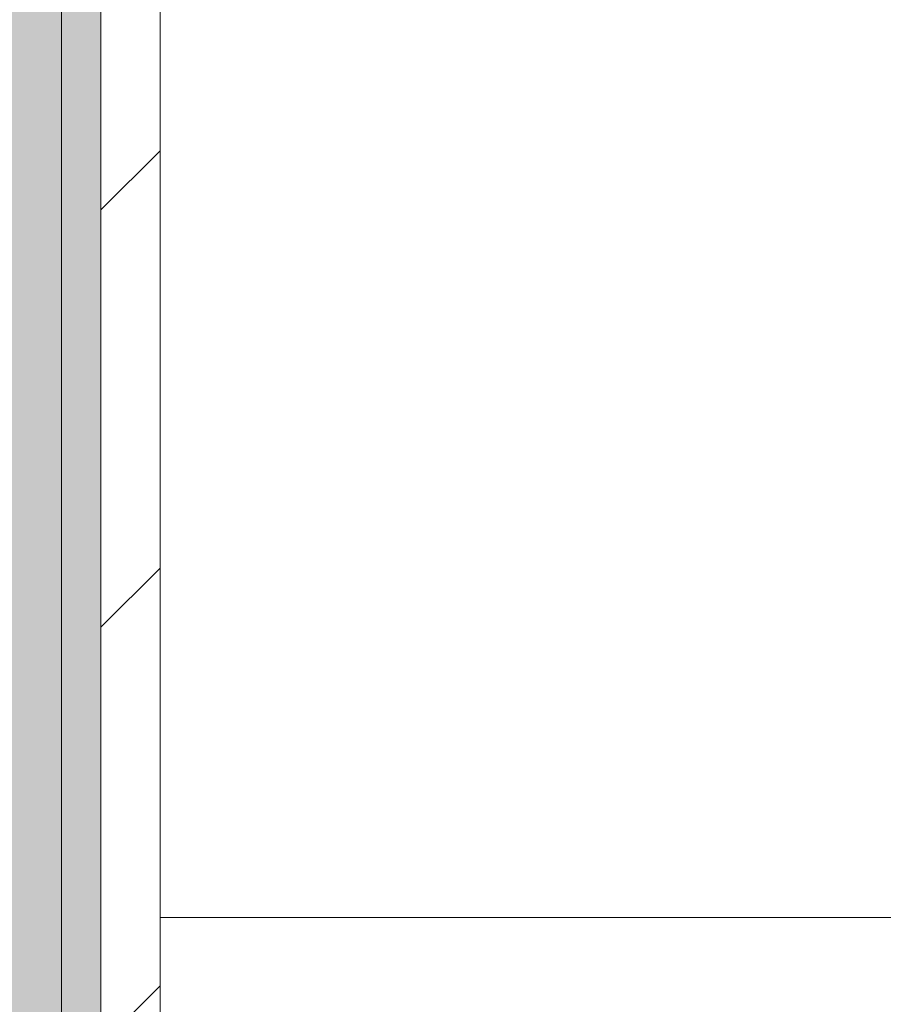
# Model space of a CAD drawing. Header units: millimetres. Extents: x 5980700 to 6194397, y -12939 to 2351883.
# Tile 64 of 124: x 6036148 to 6036367, y -4175 to -3925. Entities that reach past the tile are written whole.
import ezdxf

# ---------------------------------------------------------------- set-up
doc = ezdxf.new("R2010")
doc.units = ezdxf.units.MM
for name, color, linetype, lineweight in [('A-FLOR-PATT', 8, 'Continuous', 18), ('A-WALL', 113, 'Continuous', 18), ('A-WALL-PATT', 111, 'Continuous', 25)]:
    doc.layers.add(name, color=color, linetype=linetype, lineweight=lineweight)

# ---------------------------------------------------------------- blocks, each defined once
blk = doc.blocks.new('BE-PMSa-MOD-ARQ-CONEXAODOFUTURO-EX-000-R_rvt-1-PLANTA DE CAIMENTO DE PISOS - TÉRREO')
at = {"layer": 'A-FLOR-PATT', "lineweight": 5}
h = blk.add_hatch(dxfattribs=at)
h.set_pattern_fill('FP_19', color=71, style=0, pattern_type=2)
h.set_pattern_definition([(0, (1076.385, -4153.340999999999), (0, 450), []), (90, (1076.385, -4153.340999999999), (-450, 2.755455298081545e-14), [])])
h.paths.add_polyline_path([(-1408.117406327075, -6885.841005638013), (-1448.117406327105, -6885.841005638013), (-1448.117406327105, -6165.841005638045), (-1458.117406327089, -6165.841005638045), (-1458.117406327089, -6154.841005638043), (-1478.122472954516, -6154.841005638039), (-1478.122472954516, -6265.841005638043), (-1497.12247295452, -6265.841005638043), (-1497.12247295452, -6135.841005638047), (-1458.117406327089, -6135.841005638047), (-1458.117406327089, -6125.841005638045), (-1448.117406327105, -6125.841005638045), (-1448.117406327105, -6085.84100563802), (-1408.117406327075, -6085.84100563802), (-1408.117406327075, -6125.841005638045), (-1398.117406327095, -6125.841005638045), (-1398.117406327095, -6135.841005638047), (-1359.11233969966, -6135.841005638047), (-1359.11233969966, -6265.841005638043), (-1378.112339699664, -6265.841005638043), (-1379.117406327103, -6154.841005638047), (-1398.117406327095, -6154.841005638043), (-1398.117406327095, -6165.841005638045), (-1408.117406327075, -6165.841005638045), (-1408.117406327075, -6804.748590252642)])
h.paths.add_polyline_path([(-422.2840729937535, -6885.841005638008), (-462.2840729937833, -6885.841005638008), (-462.2840729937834, -6165.841005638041), (-472.284072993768, -6165.841005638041), (-472.284072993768, -6154.841005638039), (-492.2891396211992, -6154.841005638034), (-492.2891396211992, -6265.841005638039), (-511.2891396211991, -6265.841005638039), (-511.2891396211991, -6135.841005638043), (-472.284072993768, -6135.841005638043), (-472.284072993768, -6125.841005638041), (-462.2840729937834, -6125.841005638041), (-462.2840729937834, -6085.841005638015), (-422.2840729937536, -6085.841005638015), (-422.2840729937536, -6125.841005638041), (-412.2840729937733, -6125.841005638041), (-412.2840729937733, -6135.841005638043), (-373.2790063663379, -6135.841005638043), (-373.2790063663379, -6265.841005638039), (-392.2790063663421, -6265.841005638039), (-393.2840729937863, -6154.841005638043), (-412.2840729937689, -6154.841005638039), (-412.2840729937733, -6165.841005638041), (-422.2840729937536, -6165.841005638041), (-422.2840729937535, -6804.748590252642)])
h.paths.add_polyline_path([(563.5492603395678, -6885.841005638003), (523.5492603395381, -6885.841005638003), (523.5492603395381, -6165.841005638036), (513.5492603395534, -6165.841005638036), (513.5492603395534, -6154.84100563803), (493.5441937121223, -6154.841005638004), (493.5441937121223, -6265.841005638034), (474.5441937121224, -6265.841005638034), (474.5441937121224, -6135.841005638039), (513.5492603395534, -6135.841005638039), (513.5492603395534, -6125.841005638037), (523.5492603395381, -6125.841005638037), (523.5492603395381, -6085.841005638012), (563.5492603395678, -6085.841005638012), (563.5492603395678, -6125.841005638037), (573.5492603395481, -6125.841005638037), (573.5492603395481, -6135.841005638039), (612.5543269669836, -6135.841005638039), (612.5543269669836, -6265.841005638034), (593.5543269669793, -6265.841005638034), (592.5492603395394, -6154.841005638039), (573.5492603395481, -6154.841005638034), (573.5492603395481, -6165.841005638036), (563.5492603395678, -6165.841005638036), (563.5492603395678, -6804.748590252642)])
h.paths.add_polyline_path([(1549.382593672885, -6885.841005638), (1509.382593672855, -6885.841005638), (1509.382593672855, -6165.841005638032), (1499.38259367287, -6165.841005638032), (1499.38259367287, -6154.841005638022), (1479.377527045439, -6154.841005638), (1479.377527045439, -6265.84100563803), (1460.377527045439, -6265.84100563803), (1460.377527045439, -6135.841005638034), (1499.38259367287, -6135.841005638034), (1499.38259367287, -6125.841005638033), (1509.382593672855, -6125.841005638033), (1509.382593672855, -6085.841005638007), (1549.382593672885, -6085.841005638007), (1549.382593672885, -6125.841005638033), (1559.382593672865, -6125.841005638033), (1559.382593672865, -6135.841005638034), (1598.387660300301, -6135.841005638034), (1598.387660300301, -6265.84100563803), (1579.387660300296, -6265.84100563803), (1578.382593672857, -6154.841005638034), (1559.382593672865, -6154.84100563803), (1559.382593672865, -6165.841005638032), (1549.382593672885, -6165.841005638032), (1549.382593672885, -6839.505983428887)])
h.paths.add_polyline_path([(-3379.784072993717, -6885.841005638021), (-3419.784072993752, -6885.841005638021), (-3419.784072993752, -6165.841005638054), (-3429.784072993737, -6165.841005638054), (-3429.784072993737, -6154.841005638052), (-3449.789139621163, -6154.841005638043), (-3449.789139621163, -6265.841005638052), (-3468.789139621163, -6265.841005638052), (-3468.789139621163, -6135.841005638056), (-3429.784072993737, -6135.841005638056), (-3429.784072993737, -6125.841005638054), (-3419.784072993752, -6125.841005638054), (-3419.784072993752, -6085.841005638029), (-3379.784072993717, -6085.841005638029), (-3379.784072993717, -6125.841005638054), (-3369.784072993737, -6125.841005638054), (-3369.784072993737, -6135.841005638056), (-3330.779006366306, -6135.841005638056), (-3330.779006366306, -6265.841005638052), (-3349.779006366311, -6265.841005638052), (-3350.784072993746, -6154.841005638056), (-3369.784072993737, -6154.841005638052), (-3369.784072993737, -6165.841005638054), (-3379.784072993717, -6165.841005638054), (-3379.784072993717, -6804.748590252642)])
h.paths.add_polyline_path([(-2393.950739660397, -6885.841005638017), (-2433.950739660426, -6885.841005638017), (-2433.950739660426, -6165.841005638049), (-2443.950739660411, -6165.841005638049), (-2443.950739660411, -6154.841005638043), (-2463.955806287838, -6154.841005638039), (-2463.955806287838, -6265.841005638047), (-2482.955806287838, -6265.841005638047), (-2482.955806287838, -6135.841005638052), (-2443.950739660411, -6135.841005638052), (-2443.950739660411, -6125.84100563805), (-2433.950739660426, -6125.84100563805), (-2433.950739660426, -6085.841005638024), (-2393.950739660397, -6085.841005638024), (-2393.950739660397, -6125.84100563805), (-2383.950739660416, -6125.84100563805), (-2383.950739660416, -6135.841005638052), (-2344.945673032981, -6135.841005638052), (-2344.945673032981, -6265.841005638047), (-2363.945673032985, -6265.841005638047), (-2364.950739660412, -6154.841005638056), (-2383.950739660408, -6154.841005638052), (-2383.950739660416, -6165.841005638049), (-2393.950739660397, -6165.841005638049), (-2393.950739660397, -6804.748590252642)])
h.paths.add_polyline_path([(-1633.586260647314, -8187.825683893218), (-1326.11487301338, -8187.825683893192), (-1326.11487301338, -6915.841005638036), (-1408.117406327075, -6915.841005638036), (-1408.117406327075, -6885.841005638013), (-1222.284072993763, -6885.841005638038), (-1222.284072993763, -6915.841005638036), (-1296.11487301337, -6915.841005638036), (-1296.11487301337, -8187.825683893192), (-340.281539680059, -8187.825683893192), (-340.281539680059, -6915.841005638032), (-422.2840729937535, -6915.841005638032), (-422.2840729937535, -6885.841005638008), (-236.4507396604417, -6885.841005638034), (-236.4507396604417, -6915.841005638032), (-310.281539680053, -6915.841005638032), (-310.2815396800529, -8187.825683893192), (645.5517936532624, -8187.825683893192), (645.5517936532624, -6915.841005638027), (563.5492603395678, -6915.841005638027), (563.5492603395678, -6885.841005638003), (749.3825936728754, -6885.84100563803), (749.3825936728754, -6915.841005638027), (675.5517936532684, -6915.841005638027), (675.5517936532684, -8187.825683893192), (1631.385126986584, -8187.825683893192), (1631.385126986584, -6915.841005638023), (1549.382593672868, -6915.841005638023), (1549.382593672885, -6885.841005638), (1876.385126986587, -6885.841005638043), (1876.385126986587, -5160.841005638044), (1819.382593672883, -5160.84100563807), (1819.382593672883, -5130.841005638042), (1876.385126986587, -5130.841005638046), (1876.385126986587, -3880.841005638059), (1437.385126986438, -3880.841005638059), (1436.385126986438, -3898.231985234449), (1424.554938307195, -3898.231985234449), (1424.554938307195, -3931.218364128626), (1419.460598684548, -3931.218364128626), (1419.460598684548, -3946.925911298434), (1413.385126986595, -3946.925911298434), (1413.385126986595, -3958.858886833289), (1444.385126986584, -3958.858886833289), (1444.385126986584, -3970.828505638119), (1370.385126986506, -3970.828505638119), (1370.385126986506, -3958.948636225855), (1401.385126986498, -3958.858886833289), (1401.385126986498, -3946.925911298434), (1395.309655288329, -3946.925911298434), (1395.309655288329, -3931.218364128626), (1390.215315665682, -3931.218364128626), (1390.215315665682, -3898.231985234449), (1377.385126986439, -3897.231985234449), (1377.385126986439, -3880.841005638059), (938.3851269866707, -3880.841005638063), (938.385126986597, -5130.841005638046), (1019.382593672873, -5130.841005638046), (1019.382593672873, -5160.841005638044), (816.3825936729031, -5160.84100563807), (816.3825936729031, -5130.841005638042), (908.3851269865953, -5130.841005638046), (908.3851269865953, -3880.841005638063), (469.3851269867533, -3880.841005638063), (468.3851269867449, -3898.231985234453), (456.554938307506, -3898.231985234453), (456.554938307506, -3931.21836412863), (451.4605986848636, -3931.21836412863), (451.4605986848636, -3946.925911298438), (445.3851269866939, -3946.925911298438), (445.3851269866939, -3958.948636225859), (476.3851269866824, -3958.948636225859), (476.3851269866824, -3970.828505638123), (402.3851269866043, -3970.828505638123), (402.3851269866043, -3958.858886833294), (433.3851269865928, -3958.858886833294), (433.3851269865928, -3946.925911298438), (427.3096552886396, -3946.925911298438), (427.3096552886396, -3931.21836412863), (422.2153156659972, -3931.21836412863), (422.2153156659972, -3898.231985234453), (409.3851269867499, -3897.231985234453), (409.3851269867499, -3880.841005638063), (-29.61487301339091, -3880.841005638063), (-29.61487301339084, -5130.841005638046), (16.38259367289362, -5130.841005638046), (16.38259367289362, -5160.841005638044), (-116.6174063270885, -5160.84100563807), (-116.6174063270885, -5130.841005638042), (-59.61487301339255, -5130.841005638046), (-59.61487301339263, -3880.841005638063), (-498.6148730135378, -3880.841005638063), (-499.6148730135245, -3898.231985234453), (-511.4450616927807, -3898.231985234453), (-511.4450616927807, -3931.21836412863), (-516.5394013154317, -3931.21836412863), (-516.5394013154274, -3946.925911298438), (-522.6148730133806, -3946.925911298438), (-522.6148730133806, -3958.858886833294), (-491.6148730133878, -3958.858886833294), (-491.6148730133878, -3970.828505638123), (-565.614873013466, -3970.828505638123), (-565.614873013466, -3958.948636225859), (-534.6148730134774, -3958.858886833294), (-534.6148730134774, -3946.925911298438), (-540.6903447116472, -3946.925911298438), (-540.6903447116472, -3931.21836412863), (-545.7846843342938, -3931.21836412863), (-545.7846843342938, -3898.231985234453), (-558.6148730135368, -3897.231985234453), (-558.6148730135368, -3880.841005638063), (-997.6148730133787, -3880.841005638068), (-997.6148730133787, -5130.841005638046), (-916.6174063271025, -5130.841005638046), (-916.6174063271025, -5160.841005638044), (-1084.617406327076, -5160.84100563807), (-1084.617406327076, -5130.841005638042), (-1027.61487301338, -5130.841005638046), (-1027.614873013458, -3880.841005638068), (-1466.614873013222, -3880.841005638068), (-1467.614873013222, -3898.231985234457), (-1479.44506169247, -3898.231985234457), (-1479.44506169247, -3931.218364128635), (-1484.539401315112, -3931.218364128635), (-1484.539401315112, -3946.925911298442), (-1490.614873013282, -3946.925911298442), (-1490.614873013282, -3958.948636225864), (-1459.614873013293, -3958.948636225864), (-1459.614873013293, -3970.828505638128), (-1533.614873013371, -3970.828505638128), (-1533.614873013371, -3958.858886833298), (-1502.614873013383, -3958.858886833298), (-1502.614873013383, -3946.925911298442), (-1508.690344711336, -3946.925911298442), (-1508.690344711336, -3931.218364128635), (-1513.784684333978, -3931.218364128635), (-1513.784684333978, -3898.231985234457), (-1526.614873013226, -3897.231985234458), (-1526.614873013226, -3880.841005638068), (-1965.614873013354, -3880.841005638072), (-1965.614873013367, -5130.841005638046), (-1884.61740632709, -5130.841005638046), (-1884.61740632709, -5160.841005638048), (-2052.617406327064, -5160.84100563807), (-2052.617406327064, -5130.841005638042), (-1995.614873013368, -5130.841005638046), (-1995.614873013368, -3880.841005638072), (-2434.614873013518, -3880.841005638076), (-2435.614873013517, -3898.231985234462), (-2447.445061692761, -3898.231985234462), (-2447.445061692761, -3931.218364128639), (-2452.539401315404, -3931.218364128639), (-2452.539401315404, -3946.925911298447), (-2458.614873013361, -3946.925911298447), (-2458.614873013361, -3958.858886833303), (-2427.614873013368, -3958.858886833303), (-2427.614873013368, -3970.828505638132), (-2501.614873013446, -3970.828505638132), (-2501.614873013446, -3958.948636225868), (-2470.614873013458, -3958.858886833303), (-2470.614873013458, -3946.925911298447), (-2476.690344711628, -3946.925911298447), (-2476.690344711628, -3931.218364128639), (-2481.78468433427, -3931.218364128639), (-2481.78468433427, -3898.231985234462), (-2494.614873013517, -3897.231985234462), (-2494.614873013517, -3880.841005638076), (-2933.614873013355, -3880.841005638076), (-2933.614873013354, -5130.841005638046), (-2852.617406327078, -5130.841005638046), (-2852.617406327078, -5160.841005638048), (-2963.614873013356, -5160.841005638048), (-2963.614873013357, -3730.841005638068), (-273.614873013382, -3730.841005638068), (-273.6148730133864, -1905.841005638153), (-333.6148730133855, -1905.841005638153), (-333.6148730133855, -1920.841005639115), (-403.6148730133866, -1920.841005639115), (-403.6148730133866, -1905.841005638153), (-413.6148730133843, -1905.841005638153), (-413.6148730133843, -2645.841005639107), (-403.614873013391, -2645.841005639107), (-403.614873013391, -2656.841005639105), (-383.6098063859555, -2656.841005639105), (-383.6098063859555, -2545.841005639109), (-364.6098063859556, -2545.841005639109), (-364.6098063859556, -2675.841005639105), (-403.614873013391, -2675.841005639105), (-403.614873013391, -2685.841005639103), (-413.6148730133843, -2685.841005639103), (-413.6148730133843, -2725.841005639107), (-443.614873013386, -2725.841005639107), (-443.614873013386, -2685.841005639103), (-453.6148730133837, -2685.841005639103), (-453.6148730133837, -2675.841005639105), (-492.6199396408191, -2675.841005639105), (-492.6199396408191, -2545.841005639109), (-473.6199396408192, -2545.841005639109), (-472.6148730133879, -2656.841005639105), (-453.6148730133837, -2656.841005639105), (-453.6148730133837, -2645.841005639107), (-443.614873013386, -2645.841005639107), (-443.614873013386, -1905.841005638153), (-1243.614873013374, -1905.841005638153), (-1243.614873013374, -1920.841005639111), (-1313.614873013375, -1920.841005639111), (-1313.614873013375, -1905.841005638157), (-1861.627696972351, -1905.841005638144), (-1861.627696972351, -2730.841005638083), (-1891.627696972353, -2730.841005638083), (-1891.627696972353, -2503.341005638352), (-4291.627696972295, -2503.34100563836), (-4291.627696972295, -3602.841794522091), (-4115.616662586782, -3602.841794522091), (-4115.616662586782, -3918.841794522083), (-4291.627696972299, -3918.841794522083), (-4291.62769697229, -6885.841005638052), (-4179.784072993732, -6885.841005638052), (-4179.784072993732, -6915.841005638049), (-4291.62769697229, -6915.841005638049), (-4291.62769697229, -8187.825683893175), (-3297.781539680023, -8187.825683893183), (-3297.781539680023, -6915.841005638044), (-3379.784072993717, -6915.841005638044), (-3379.784072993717, -6885.841005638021), (-3193.950739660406, -6885.841005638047), (-3193.950739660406, -6915.841005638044), (-3267.781539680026, -6915.841005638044), (-3267.781539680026, -8187.825683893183), (-2311.948206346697, -8187.825683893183), (-2311.948206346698, -6915.84100563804), (-2393.950739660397, -6915.84100563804), (-2393.950739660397, -6885.841005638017), (-2208.117406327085, -6885.841005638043), (-2208.117406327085, -6915.84100563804), (-2281.948206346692, -6915.84100563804), (-2281.948206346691, -8187.825683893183), (-1634.040783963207, -8187.825683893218)])
h.paths.add_polyline_path([(1081.283969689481, -8177.824964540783), (974.2429165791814, -8177.757752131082), (969.89444838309, -8176.62737626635), (962.5990053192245, -8171.491896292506), (958.4892938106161, -8163.573126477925), (957.9528572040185, -8159.112278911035), (958.3458896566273, -8046.283814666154), (960.307945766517, -8039.866218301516), (963.7283128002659, -8032.919235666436), (963.7283128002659, -7942.145418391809), (961.4375489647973, -7935.578149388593), (960.4463710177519, -7926.6496358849), (961.5940795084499, -7650.620109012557), (964.0656786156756, -7630.220274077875), (974.8299487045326, -7602.120334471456), (992.0949357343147, -7577.474922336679), (1014.827323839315, -7557.759074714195), (1044.094972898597, -7543.599703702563), (1071.00633885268, -7537.47041637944), (1104.593384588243, -7534.802663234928), (1150.72110646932, -7533.999939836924), (1177.139309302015, -7534.536061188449), (1217.145192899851, -7537.754905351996), (1245.244404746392, -7544.159408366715), (1272.081338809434, -7557.769795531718), (1294.810519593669, -7577.489024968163), (1312.071615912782, -7602.136909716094), (1322.831558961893, -7630.238285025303), (1326.446371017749, -7660.111296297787), (1325.461348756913, -7935.551189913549), (1322.756520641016, -7944.035336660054), (1322.75652064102, -8032.919235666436), (1327.175489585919, -8039.484241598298), (1328.701960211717, -8047.249322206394), (1328.191987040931, -8166.732035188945), (1324.318356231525, -8173.441360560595), (1317.609030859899, -8177.314991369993), (1313.735400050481, -8177.824964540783)])
h.paths.add_polyline_path([(327.9020667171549, -8177.824964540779), (-11.59041675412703, -8177.757752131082), (-15.938884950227, -8176.627376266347), (-23.23432801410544, -8171.491896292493), (-27.34403952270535, -8163.573126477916), (-27.88047612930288, -8159.11227891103), (-27.48744367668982, -8046.283814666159), (-25.52538756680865, -8039.866218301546), (-22.10502053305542, -8032.919235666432), (-22.10502053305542, -7942.145418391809), (-24.39578436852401, -7935.578149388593), (-25.38696231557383, -7926.649635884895), (-24.23925382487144, -7650.620109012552), (-21.76765471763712, -7630.220274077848), (-11.00338462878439, -7602.120334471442), (6.261602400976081, -7577.474922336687), (28.99399050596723, -7557.759074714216), (58.26163956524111, -7543.599703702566), (85.1730055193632, -7537.470416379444), (118.760051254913, -7534.802663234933), (164.8877731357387, -7533.999939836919), (197.9780157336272, -7535.04143530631), (231.3118595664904, -7537.754905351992), (259.4110714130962, -7544.159408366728), (286.2480054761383, -7557.769795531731), (308.9771862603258, -7577.48902496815), (326.2382825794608, -7602.136909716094), (336.9982256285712, -7630.238285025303), (340.613037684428, -7660.111296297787), (339.6280154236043, -7935.551189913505), (336.9231873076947, -7944.035336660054), (336.923187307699, -8032.919235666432), (341.3421562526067, -8039.484241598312), (342.8686268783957, -8047.249322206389), (342.3586537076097, -8166.73203518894), (338.4850228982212, -8173.441360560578), (331.7756975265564, -8177.314991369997)])
h.paths.add_polyline_path([(-992.9312666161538, -8177.824964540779), (-1001.772218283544, -8176.627376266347), (-1009.067661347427, -8171.491896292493), (-1013.177372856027, -8163.573126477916), (-1013.713809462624, -8159.11227891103), (-1013.320777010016, -8046.283814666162), (-1011.358720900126, -8039.866218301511), (-1007.938353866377, -8032.919235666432), (-1007.938353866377, -7942.145418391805), (-1010.229117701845, -7935.57814938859), (-1011.220295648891, -7926.649635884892), (-1010.072587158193, -7650.620109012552), (-1007.600988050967, -7630.22027407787), (-996.8367179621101, -7602.120334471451), (-979.5717309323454, -7577.474922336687), (-956.8393428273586, -7557.75907471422), (-927.5716937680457, -7543.599703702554), (-900.6603278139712, -7537.470416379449), (-867.0732820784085, -7534.802663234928), (-820.9455601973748, -7533.999939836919), (-794.5273573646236, -7534.536061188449), (-754.5214737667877, -7537.754905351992), (-726.4222619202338, -7544.159408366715), (-699.5853278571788, -7557.769795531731), (-676.8561470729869, -7577.489024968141), (-659.5950507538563, -7602.136909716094), (-648.8351077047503, -7630.238285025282), (-645.2202956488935, -7660.111296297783), (-646.2053179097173, -7935.55118991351), (-648.9101460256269, -7944.035336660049), (-648.9101460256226, -8032.919235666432), (-644.4911770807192, -8039.484241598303), (-642.9647064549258, -8047.249322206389), (-643.4746796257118, -8166.73203518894), (-647.3483104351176, -8173.441360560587), (-654.0576358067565, -8177.314991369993), (-661.1148590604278, -8177.824964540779), (-979.7632562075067, -8177.824964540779)])
h.paths.add_polyline_path([(-1863.06921016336, -8177.824964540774), (-1973.078744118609, -8177.757752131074), (-1977.427212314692, -8176.627376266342), (-1984.722655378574, -8171.491896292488), (-1988.832366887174, -8163.573126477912), (-1989.368803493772, -8159.112278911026), (-1988.975771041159, -8046.283814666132), (-1987.013714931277, -8039.866218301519), (-1983.593347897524, -8032.919235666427), (-1983.593347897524, -7942.145418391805), (-1985.884111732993, -7935.578149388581), (-1986.875289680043, -7926.649635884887), (-1985.72758118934, -7650.620109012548), (-1983.255982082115, -7630.22027407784), (-1972.491711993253, -7602.120334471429), (-1955.226724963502, -7577.474922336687), (-1932.494336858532, -7557.75907471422), (-1903.22668779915, -7543.599703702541), (-1876.315321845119, -7537.470416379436), (-1842.728276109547, -7534.802663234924), (-1796.60055422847, -7533.999939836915), (-1770.182351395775, -7534.53606118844), (-1730.176467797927, -7537.754905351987), (-1702.077255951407, -7544.159408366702), (-1675.240321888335, -7557.769795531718), (-1652.511141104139, -7577.489024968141), (-1635.250044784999, -7602.136909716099), (-1624.449879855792, -7630.570680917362), (-1620.875289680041, -7660.111296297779), (-1621.860311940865, -7935.551189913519), (-1624.565140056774, -7944.035336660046), (-1624.56514005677, -8032.919235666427), (-1620.146171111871, -8039.484241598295), (-1618.619700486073, -8047.249322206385), (-1619.129673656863, -8166.732035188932), (-1623.003304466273, -8173.441360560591), (-1629.712629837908, -8177.314991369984), (-1633.586260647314, -8177.824964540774)])
h.paths.add_polyline_path([(-2619.419593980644, -8177.82496454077), (-2958.912077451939, -8177.75775213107), (-2963.260545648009, -8176.627376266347), (-2970.555988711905, -8171.491896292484), (-2974.665700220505, -8163.573126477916), (-2975.202136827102, -8159.112278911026), (-2974.809104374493, -8046.283814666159), (-2972.847048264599, -8039.866218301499), (-2969.426681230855, -8032.919235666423), (-2969.426681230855, -7942.145418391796), (-2971.717445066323, -7935.578149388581), (-2972.708623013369, -7926.343502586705), (-2971.56091452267, -7650.620109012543), (-2969.089315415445, -7630.220274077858), (-2958.325045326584, -7602.120334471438), (-2941.060058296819, -7577.474922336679), (-2918.327670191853, -7557.759074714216), (-2889.060021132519, -7543.599703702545), (-2862.148655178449, -7537.470416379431), (-2828.561609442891, -7534.802663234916), (-2782.4338875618, -7533.999939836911), (-2756.015684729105, -7534.536061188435), (-2716.009801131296, -7537.754905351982), (-2687.910589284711, -7544.159408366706), (-2661.073655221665, -7557.769795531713), (-2638.344474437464, -7577.489024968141), (-2621.08337811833, -7602.136909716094), (-2610.323435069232, -7630.23828502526), (-2606.708623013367, -7660.111296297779), (-2607.693645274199, -7935.551189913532), (-2610.398473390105, -7944.035336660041), (-2610.3984733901, -8032.919235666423), (-2605.979504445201, -8039.48424159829), (-2604.453033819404, -8047.24932220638), (-2604.963006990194, -8166.732035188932), (-2608.836637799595, -8173.441360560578), (-2615.545963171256, -8177.314991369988)])
h.paths.add_polyline_path([(-3630.1498973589, -8105.84028628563), (-3969.023528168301, -8105.330313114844), (-3975.732853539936, -8101.456682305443), (-3979.606484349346, -8094.747356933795), (-3980.116457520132, -8090.87372612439), (-3980.116457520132, -7975.264643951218), (-3978.589986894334, -7967.499563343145), (-3974.171017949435, -7960.934557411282), (-3974.171017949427, -7871.338078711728), (-3976.875846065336, -7863.56651165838), (-3977.860868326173, -7854.637361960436), (-3976.712378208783, -7578.635430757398), (-3974.171017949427, -7558.057631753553), (-3963.48611322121, -7530.152231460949), (-3944.369171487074, -7503.894264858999), (-3919.652445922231, -7483.835936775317), (-3896.658902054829, -7472.174730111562), (-3866.537949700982, -7465.428494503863), (-3828.55380661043, -7462.551382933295), (-3781.621430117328, -7462.015261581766), (-3756.007881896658, -7462.817984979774), (-3721.171753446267, -7465.770227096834), (-3693.081068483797, -7472.168114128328), (-3666.241821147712, -7485.77439645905), (-3643.509433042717, -7505.490244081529), (-3626.244446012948, -7530.135656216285), (-3615.142810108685, -7561.020111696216), (-3611.858645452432, -7588.126618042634), (-3612.852046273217, -7863.593471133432), (-3615.142810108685, -7872.075620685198), (-3615.142810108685, -7962.107780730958), (-3611.722443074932, -7967.881540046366), (-3609.760386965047, -7974.299136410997), (-3609.367354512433, -7980.998444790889), (-3609.903791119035, -8091.58844822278), (-3614.013502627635, -8099.507218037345), (-3621.308945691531, -8104.642698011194), (-3625.657413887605, -8105.77307387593)])
h.paths.add_polyline_path([(-2052.617406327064, -5960.841005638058), (-2092.617406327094, -5960.841005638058), (-2092.617406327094, -5920.841005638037), (-2102.617406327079, -5920.841005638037), (-2102.617406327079, -5910.841005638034), (-2141.62247295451, -5910.841005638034), (-2141.62247295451, -5780.841005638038), (-2122.62247295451, -5780.841005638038), (-2121.61740632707, -5891.841005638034), (-2102.617406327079, -5891.841005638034), (-2102.617406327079, -5880.841005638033), (-2092.617406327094, -5880.841005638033), (-2092.617406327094, -5160.84100563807), (-2052.617406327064, -5160.84100563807), (-2052.617406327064, -5880.841005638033), (-2042.61740632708, -5880.841005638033), (-2042.61740632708, -5891.841005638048), (-2022.612339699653, -5891.84100563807), (-2022.612339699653, -5780.841005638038), (-2003.612339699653, -5780.841005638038), (-2003.612339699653, -5910.841005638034), (-2042.61740632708, -5910.841005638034), (-2042.61740632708, -5920.841005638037), (-2052.617406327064, -5920.841005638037)])
h.paths.add_polyline_path([(-116.6174063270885, -5960.841005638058), (-156.6174063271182, -5960.841005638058), (-156.6174063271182, -5920.841005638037), (-166.6174063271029, -5920.841005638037), (-166.6174063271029, -5910.841005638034), (-205.6224729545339, -5910.841005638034), (-205.622472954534, -5780.841005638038), (-186.6224729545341, -5780.841005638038), (-185.6174063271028, -5891.841005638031), (-166.6174063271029, -5891.841005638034), (-166.6174063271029, -5880.841005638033), (-156.6174063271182, -5880.841005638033), (-156.6174063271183, -5160.84100563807), (-116.6174063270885, -5160.84100563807), (-116.6174063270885, -5880.841005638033), (-106.6174063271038, -5880.841005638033), (-106.6174063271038, -5891.841005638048), (-86.61233969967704, -5891.84100563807), (-86.61233969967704, -5780.841005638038), (-67.61233969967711, -5780.841005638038), (-67.61233969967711, -5910.841005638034), (-106.6174063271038, -5910.841005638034), (-106.6174063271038, -5920.841005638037), (-116.6174063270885, -5920.841005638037)])
h.paths.add_polyline_path([(776.3825936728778, -5960.841005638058), (776.3825936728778, -5920.841005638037), (766.382593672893, -5920.841005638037), (766.382593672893, -5910.841005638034), (727.3775270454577, -5910.841005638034), (727.3775270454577, -5780.841005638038), (746.3775270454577, -5780.841005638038), (747.3825936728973, -5891.841005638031), (766.382593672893, -5891.841005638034), (766.382593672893, -5880.841005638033), (776.3825936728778, -5880.841005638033), (776.3825936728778, -5160.84100563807), (816.3825936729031, -5160.84100563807), (816.3825936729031, -5880.841005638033), (826.3825936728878, -5880.841005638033), (826.3825936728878, -5891.841005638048), (846.3876603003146, -5891.84100563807), (846.3876603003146, -5780.841005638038), (865.3876603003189, -5780.841005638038), (865.3876603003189, -5910.841005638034), (826.3825936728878, -5910.841005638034), (826.3825936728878, -5920.841005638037), (816.3825936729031, -5920.841005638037), (816.3825936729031, -5960.841005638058)])
h.paths.add_polyline_path([(1819.382593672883, -5960.841005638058), (1779.382593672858, -5960.841005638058), (1779.382593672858, -5920.841005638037), (1769.382593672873, -5920.841005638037), (1769.382593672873, -5910.841005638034), (1730.377527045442, -5910.841005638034), (1730.377527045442, -5780.841005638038), (1749.377527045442, -5780.841005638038), (1750.382593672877, -5891.841005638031), (1769.382593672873, -5891.841005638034), (1769.382593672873, -5880.841005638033), (1779.382593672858, -5880.841005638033), (1779.382593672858, -5160.84100563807), (1819.382593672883, -5160.84100563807), (1819.382593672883, -5880.841005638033), (1829.382593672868, -5880.841005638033), (1829.382593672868, -5891.841005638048), (1849.387660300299, -5891.84100563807), (1849.387660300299, -5780.841005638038), (1868.387660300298, -5780.841005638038), (1868.387660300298, -5910.841005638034), (1829.382593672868, -5910.841005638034), (1829.382593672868, -5920.841005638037), (1819.382593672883, -5920.841005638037)])
h.paths.add_polyline_path([(-1084.617406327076, -5960.841005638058), (-1124.617406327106, -5960.841005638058), (-1124.617406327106, -5920.841005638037), (-1134.617406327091, -5920.841005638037), (-1134.617406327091, -5910.841005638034), (-1173.622472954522, -5910.841005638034), (-1173.622472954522, -5780.841005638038), (-1154.622472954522, -5780.841005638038), (-1153.617406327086, -5891.841005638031), (-1134.617406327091, -5891.841005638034), (-1134.617406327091, -5880.841005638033), (-1124.617406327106, -5880.841005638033), (-1124.617406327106, -5160.84100563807), (-1084.617406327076, -5160.84100563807), (-1084.617406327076, -5880.841005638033), (-1074.617406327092, -5880.841005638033), (-1074.617406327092, -5891.841005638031), (-1054.612339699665, -5891.841005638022), (-1054.612339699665, -5780.841005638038), (-1035.612339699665, -5780.841005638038), (-1035.612339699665, -5910.841005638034), (-1074.617406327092, -5910.841005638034), (-1074.617406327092, -5920.841005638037), (-1084.617406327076, -5920.841005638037)])
h.paths.add_polyline_path([(-3110.634122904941, -2404.163055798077), (-3089.559253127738, -2402.354946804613), (-3132.171954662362, -2402.354946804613)])
h.paths.add_polyline_path([(-2291.627696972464, -2404.163055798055), (-2270.089865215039, -2402.35494680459), (-2313.165528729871, -2402.35494680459)])
h.paths.add_polyline_path([(-3853.61484510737, -2404.163055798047), (-3832.077013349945, -2402.354946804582), (-3875.152676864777, -2402.354946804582)])
h.paths.add_polyline_path([(-3142.339160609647, -2401.501406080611), (-3183.55053015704, -2395.193534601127), (-3167.436312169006, -2399.394490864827)])
h.paths.add_polyline_path([(-2323.332734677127, -2401.501406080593), (-2364.544104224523, -2395.193534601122), (-2348.429886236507, -2399.394490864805)])
h.paths.add_polyline_path([(-3885.319882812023, -2401.501406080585), (-3924.116436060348, -2395.82307415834), (-3910.41703437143, -2399.394490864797)])
h.paths.add_polyline_path([(-3078.929085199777, -2401.501406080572), (-3053.233014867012, -2399.238353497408), (-3040.810482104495, -2395.666917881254), (-3078.059864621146, -2401.36836192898)])
h.paths.add_polyline_path([(-2259.922659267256, -2401.50140608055), (-2234.825507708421, -2399.394490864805), (-2218.711289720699, -2395.193534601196), (-2246.15749904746, -2399.394490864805)])
h.paths.add_polyline_path([(-3821.909807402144, -2401.501406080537), (-3790.606665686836, -2397.776597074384), (-3791.218334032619, -2396.803725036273), (-3808.144647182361, -2399.394490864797)])
h.paths.add_polyline_path([(-3195.652806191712, -2392.038486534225), (-3231.517499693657, -2380.53997742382), (-3221.157028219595, -2385.389568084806)])
h.paths.add_polyline_path([(-2376.646380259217, -2392.038486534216), (-2412.511073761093, -2380.539977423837), (-2402.150602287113, -2385.389568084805)])
h.paths.add_polyline_path([(-3938.633528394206, -2392.038486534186), (-3974.498221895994, -2380.539977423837), (-3964.137750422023, -2385.38956808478)])
h.paths.add_polyline_path([(-3025.615439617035, -2392.038486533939), (-3000.111217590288, -2385.389568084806), (-2989.750746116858, -2380.539977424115), (-3004.87697517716, -2385.389568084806)])
h.paths.add_polyline_path([(-3768.596161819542, -2392.038486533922), (-3743.091939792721, -2385.389568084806), (-3732.731468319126, -2380.539977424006), (-3747.857697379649, -2385.389568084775)])
h.paths.add_polyline_path([(-2206.609013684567, -2392.038486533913), (-2181.104791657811, -2385.389568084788), (-2170.744320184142, -2380.539977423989), (-2185.870549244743, -2385.389568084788)])
h.paths.add_polyline_path([(-2155.670651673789, -2373.484205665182), (-2133.355084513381, -2363.038603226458), (-2133.355084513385, -2361.809115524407), (-2135.705106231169, -2363.038603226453)])
h.paths.add_polyline_path([(-3717.6577998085, -2373.484205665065), (-3695.342232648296, -2363.038603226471), (-3695.342232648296, -2361.809115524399), (-3697.69225436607, -2363.038603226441)])
h.paths.add_polyline_path([(-2974.677077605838, -2373.484205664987), (-2952.361510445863, -2363.038603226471), (-2952.361510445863, -2361.809115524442), (-2954.711532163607, -2363.038603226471)])
h.paths.add_polyline_path([(-2866.444849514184, -2185.219820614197), (-2866.538478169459, -2184.601973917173), (-2866.538478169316, -2185.01231778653)])
h.paths.add_polyline_path([(-2047.43842358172, -2185.219820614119), (-2047.532052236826, -2184.601973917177), (-2047.532052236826, -2185.012317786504)])
h.paths.add_polyline_path([(-3609.42557171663, -2185.219820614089), (-3609.519200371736, -2184.601973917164), (-3609.519200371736, -2185.012317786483)])
h.paths.add_polyline_path([(-2883.407863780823, -2148.720022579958), (-2884.10884218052, -2147.229009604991), (-2884.10884218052, -2147.845730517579)])
h.paths.add_polyline_path([(-3626.38858598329, -2148.720022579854), (-3629.681118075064, -2144.157919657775), (-3627.089564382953, -2147.845730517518)])
h.paths.add_polyline_path([(-2064.401437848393, -2148.720022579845), (-2065.102416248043, -2147.229009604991), (-2065.102416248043, -2147.845730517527)])
h.paths.add_polyline_path([(-2910.729698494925, -2115.682279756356), (-2913.073377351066, -2112.904930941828), (-2913.073377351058, -2113.807924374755)])
h.paths.add_polyline_path([(-2091.723272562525, -2115.682279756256), (-2094.066951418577, -2112.904930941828), (-2094.066951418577, -2113.80792437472)])
h.paths.add_polyline_path([(-3653.710420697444, -2115.682279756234), (-3656.054099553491, -2112.904930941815), (-3656.054099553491, -2113.807924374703)])
h.paths.add_polyline_path([(-2946.813568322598, -2087.775475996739), (-2952.361510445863, -2083.643408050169), (-2952.361510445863, -2084.872895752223)])
h.paths.add_polyline_path([(-3689.794290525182, -2087.775475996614), (-3695.342232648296, -2083.643408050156), (-3695.342232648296, -2084.872895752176)])
h.paths.add_polyline_path([(-2127.807142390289, -2087.775475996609), (-2133.355084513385, -2083.643408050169), (-2133.355084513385, -2084.87289575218)])
h.paths.add_polyline_path([(-2412.511073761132, -2066.142033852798), (-2376.64638025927, -2054.643524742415), (-2402.150602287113, -2061.292443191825)])
h.paths.add_polyline_path([(-3974.498221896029, -2066.142033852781), (-3938.633528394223, -2054.643524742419), (-3964.137750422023, -2061.292443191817)])
h.paths.add_polyline_path([(-3231.517499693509, -2066.142033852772), (-3195.652806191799, -2054.64352474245), (-3221.15702821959, -2061.292443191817)])
h.paths.add_polyline_path([(-2989.750746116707, -2066.142033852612), (-3000.111217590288, -2061.292443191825), (-3025.615439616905, -2054.643524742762), (-3000.111217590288, -2062.820383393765)])
h.paths.add_polyline_path([(-2170.744320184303, -2066.142033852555), (-2181.104791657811, -2061.292443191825), (-2206.609013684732, -2054.643524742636), (-2181.104791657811, -2062.82038339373)])
h.paths.add_polyline_path([(-3732.731468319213, -2066.142033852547), (-3743.091939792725, -2061.292443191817), (-3768.59616181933, -2054.643524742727), (-3743.091939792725, -2062.820383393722)])
h.paths.add_polyline_path([(-3926.531252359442, -2051.488476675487), (-3885.319882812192, -2045.180605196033), (-3910.417034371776, -2047.287520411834), (-3924.116436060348, -2050.858937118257)])
h.paths.add_polyline_path([(-2364.544104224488, -2051.488476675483), (-2323.332734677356, -2045.180605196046), (-2348.429886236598, -2047.287520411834)])
h.paths.add_polyline_path([(-3183.55053015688, -2051.488476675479), (-3142.33916060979, -2045.180605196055), (-3167.436312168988, -2047.287520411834)])
h.paths.add_polyline_path([(-2218.711289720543, -2051.48847667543), (-2234.614845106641, -2047.342439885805), (-2234.614845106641, -2049.054255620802)])
h.paths.add_polyline_path([(-3780.698437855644, -2051.4884766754), (-3796.812655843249, -2047.287520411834), (-3808.144647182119, -2047.287520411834), (-3796.812655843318, -2049.022011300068)])
h.paths.add_polyline_path([(-3072.614845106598, -2046.147071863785), (-3073.293874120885, -2045.653683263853), (-3073.293874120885, -2046.043138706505)])
h.paths.add_polyline_path([(-3089.096291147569, -2044.327064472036), (-3110.634122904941, -2042.518955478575), (-3132.171954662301, -2044.327064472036), (-3110.634122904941, -2044.327064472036)])
h.paths.add_polyline_path([(-3872.614845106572, -2044.327064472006), (-3873.293874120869, -2044.171017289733), (-3873.293874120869, -2044.327064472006)])
at = {"layer": 'A-WALL', "lineweight": 5}
h = blk.add_hatch(color=9, dxfattribs=at)
h.paths.add_polyline_path([(-4316.627696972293, -8187.825683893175), (-4306.6276969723, -8187.825683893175), (-4306.6276969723, -3883.841794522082), (-4316.627696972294, -3883.841794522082), (-4316.627696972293, -8142.74533134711)])
h.paths.add_polyline_path([(-4316.627696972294, -3873.141794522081), (-4306.6276969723, -3873.141794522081), (-4306.6276969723, -3648.541794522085), (-4316.627696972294, -3648.541794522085), (-4316.627696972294, -3746.470324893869)])
h.paths.add_polyline_path([(-4316.627696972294, -3637.841794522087), (-4306.6276969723, -3637.841794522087), (-4306.6276969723, -1958.841794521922), (-4316.627696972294, -1958.841794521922), (-4316.627696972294, -3627.841794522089)])
h.paths.add_polyline_path([(-4316.627696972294, -1948.141794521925), (-4306.6276969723, -1948.141794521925), (-4306.6276969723, -1900.841005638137), (-4316.627696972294, -1900.841005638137)])
at = {"layer": 'A-WALL-PATT', "lineweight": 5}
blk.add_hatch(color=57, dxfattribs=at).paths.add_polyline_path([(-4406.627696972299, -8187.825683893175), (-4316.627696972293, -8187.825683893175), (-4316.627696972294, -3883.841794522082), (-4406.616662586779, -3883.841794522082), (-4406.616662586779, -3873.141794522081), (-4316.627696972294, -3873.141794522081), (-4316.627696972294, -3648.541794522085), (-4406.616662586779, -3648.541794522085), (-4406.616662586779, -3637.841794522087), (-4316.627696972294, -3637.841794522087), (-4316.627696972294, -1958.841794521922), (-4406.616662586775, -1958.841794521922), (-4406.616662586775, -1948.141794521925), (-4316.627696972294, -1948.141794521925), (-4316.627696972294, -1900.841005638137), (-4406.627696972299, -1900.841005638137), (-4406.627696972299, -8142.74533134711)])
h = blk.add_hatch(dxfattribs=at)
h.set_pattern_fill('FP_14', color=252, style=0, pattern_type=2)
h.set_pattern_definition([(45, (0, 0), (-53.03300858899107, 53.03300858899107), [])])
h.paths.add_polyline_path([(-4306.6276969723, -8187.825683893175), (-4291.62769697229, -8187.825683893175), (-4291.627696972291, -3883.841794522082), (-4306.6276969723, -3883.841794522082), (-4306.6276969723, -8156.466721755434)])
h.paths.add_polyline_path([(-4306.6276969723, -3873.141794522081), (-4294.666662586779, -3873.141794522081), (-4291.627696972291, -3871.883013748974), (-4291.627696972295, -3649.800575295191), (-4294.666662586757, -3648.541794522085), (-4306.6276969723, -3648.541794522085), (-4306.6276969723, -3870.007837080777)])
h.paths.add_polyline_path([(-4291.627696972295, -3637.841794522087), (-4291.627696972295, -1958.841794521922), (-4306.6276969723, -1958.841794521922), (-4306.6276969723, -3637.841794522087), (-4294.666662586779, -3637.841794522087)])
h.paths.add_polyline_path([(-4306.6276969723, -1948.141794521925), (-4294.666662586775, -1948.141794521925), (-4291.627696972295, -1946.883013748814), (-4291.627696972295, -1900.841005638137), (-4306.6276969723, -1900.841005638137), (-4306.6276969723, -1945.007837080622)])
at = {"layer": 'A-WALL', "color": 90, "lineweight": 5}
for p, q in [((-4316.627696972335, -8187.825683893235), (-4316.627696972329, -3883.841794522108)), ((-4306.627696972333, -8187.825683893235), (-4306.627696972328, -3883.841794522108))]:
    blk.add_line(p, q, dxfattribs=at)
at = {"layer": 'A-WALL', "color": 130, "lineweight": 9}
blk.add_line((-4291.627696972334, -8187.825683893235), (-4291.627696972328, -3883.841794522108), dxfattribs=at)

msp = doc.modelspace()

# ---------------------------------------------------------------- block references
at = {"lineweight": 5}
msp.add_blockref('BE-PMSa-MOD-ARQ-CONEXAODOFUTURO-EX-000-R_rvt-1-PLANTA DE CAIMENTO DE PISOS - TÉRREO', (6040474.816446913, 0), dxfattribs=at)

doc.saveas('drawing.dxf')
